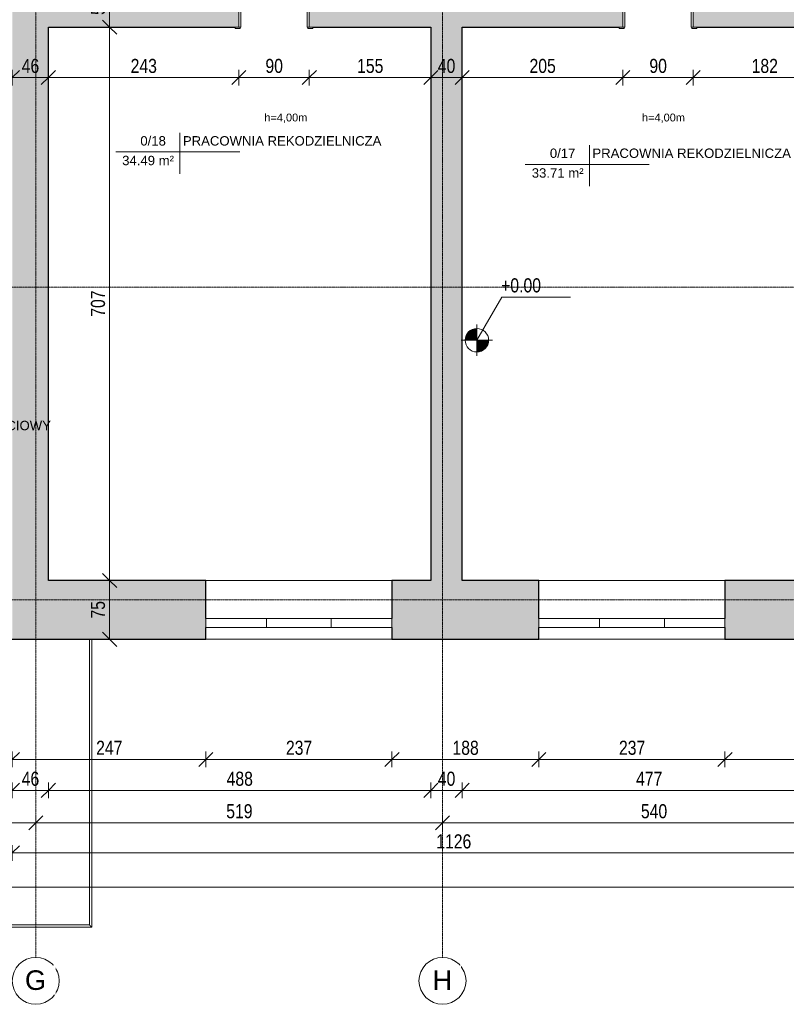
# Model space of a CAD drawing. Header units: centimetres. Extents: x 14727 to 18351, y -10882 to -8514.
# Tile 12 of 20: x 16804 to 17782, y -10882 to -9624. Entities that reach past the tile are written whole.
import ezdxf

# ---------------------------------------------------------------- set-up
doc = ezdxf.new("R2010")
doc.units = ezdxf.units.CM
doc.linetypes.add('Linia siatki', pattern=[0.9925, 0.47, -0.2175, 0.0875, -0.2175])
for name, color, linetype, lineweight in [('A-ANNO-DIMS', 211, 'Continuous', 9), ('A-ANNO-DIMS-100', 211, 'Continuous', 9), ('A-AREA-IDEN', 2, 'Continuous', 9), ('A-DETL-THIN', 151, 'Continuous', 9), ('A-DOOR', 31, 'Continuous', 9), ('A-DOOR-FRAM', 31, 'Continuous', 18), ('A-FLOR-HRAL', 11, 'Continuous', 9), ('A-GLAZ', 151, 'Continuous', 9), ('A-WALL', 113, 'Continuous', 9), ('A-WALL-PATT', 111, 'Continuous', 25), ('G-ANNO-DIMS', 111, 'Continuous', 9), ('G-ANNO-TEXT', 231, 'Continuous', 9), ('I-WALL', 2, 'Continuous', 9), ('S-GRID', 1, 'Continuous', 9), ('S-GRID-IDEN', 1, 'Continuous', 9)]:
    doc.layers.add(name, color=color, linetype=linetype, lineweight=lineweight)
doc.styles.add('Arial', font='arial.ttf', dxfattribs={"height": 25})
doc.styles.add('Arial_1', font='arial.ttf', dxfattribs={"height": 12})
doc.styles.add('Arial_2', font='arial.ttf', dxfattribs={"height": 10})
doc.styles.add('Arial_3', font='arial.ttf', dxfattribs={"width": 0.8, "height": 18})
doc.dimstyles.new('Przekątna_-_1_8_mm_Arial', dxfattribs={"dimscale": 30.48, "dimtxt": 18.364669, "dimasz": 0.590551, "dimexe": 0.328084, "dimexo": 0.0625, "dimgap": 0.016404, "dimtad": 1, "dimdec": 0, "dimdsep": 46, "dimtxsty": 'Arial_3', "dimblk1": 'OBLIQUE', "dimblk2": 'OBLIQUE', "dimsah": 1, "dimcen": 0.09, "dimazin": 0, "dimtfac": 1, "dimtdec": 4, "dimtix": 1, "dimtmove": 0, "dimatfit": 3, "dimfxl": 0.328084, "dimfxlon": 1, "dimtvp": 1, "dimtolj": 1, "dimtzin": 0, "dimarcsym": 2})

# ---------------------------------------------------------------- blocks, each defined once
blk = doc.blocks.new('Drzwi-wewnętrzne-jednoskrzydłowe-dwupanelowe-drewniane - 900 x 2100mm-321364-3b_Poziom parteru inwentaryzacja')
at = {"layer": 'A-DOOR', "lineweight": 18}
for p, q in [((42.5, 111.1825), (39, 111.1825)), ((39, 111.1825), (39, 26.1825)), ((42.5, 26.1825), (42.5, 111.1825)), ((39, 26.1825), (42.5, 26.1825))]:
    blk.add_line(p, q, dxfattribs=at)
at = {"layer": 'A-DOOR'}
for p, q in [((-43.135, 28.1825), (-49.635, 28.1825)), ((-49.635, 28.1825), (-49.635, 26.1825)), ((-49.635, 26.1825), (-43.135, 26.1825)), ((-43.135, 26.1825), (-43.135, 28.1825)), ((49.635, 28.1825), (43.135, 28.1825)), ((43.135, 28.1825), (43.135, 26.1825)), ((43.135, 26.1825), (49.635, 26.1825)), ((49.635, 26.1825), (49.635, 28.1825)), ((-43.135, -26.8175), (-49.635, -26.8175)), ((-49.635, -26.8175), (-49.635, -28.8175)), ((-49.635, -28.8175), (-43.135, -28.8175)), ((-43.135, -28.8175), (-43.135, -26.8175)), ((49.635, -26.8175), (43.135, -26.8175)), ((43.135, -26.8175), (43.135, -28.8175)), ((43.135, -28.8175), (49.635, -28.8175)), ((49.635, -28.8175), (49.635, -26.8175))]:
    blk.add_line(p, q, dxfattribs=at)
blk.add_arc((42.5, 26.1825), 85, 90, 180, dxfattribs=at)
at = {"layer": 'A-DOOR-FRAM'}
for p, q in [((-42.5, 26.1825), (-45, 26.1825)), ((-45, 26.1825), (-45, -26.8175)), ((-42.5, 22.6825), (-42.5, 26.1825)), ((42.5, 26.1825), (42.5, 22.6825)), ((45, 26.1825), (42.5, 26.1825)), ((45, -26.8175), (45, 26.1825)), ((-41.23, 22.6825), (-42.5, 22.6825)), ((-42.5, -26.8175), (-42.5, 19.19)), ((-42.5, 19.19), (-41.23, 19.19)), ((-41.23, 19.19), (-41.23, 22.6825)), ((42.5, 22.6825), (41.23, 22.6825)), ((41.23, 22.6825), (41.23, 19.19)), ((41.23, 19.19), (42.5, 19.19)), ((42.5, 19.19), (42.5, -26.8175)), ((-45, -26.8175), (-42.5, -26.8175)), ((42.5, -26.8175), (45, -26.8175))]:
    blk.add_line(p, q, dxfattribs=at)
blk = doc.blocks.new('Drzwi-wewnętrzne-jednoskrzydłowe-dwupanelowe-drewniane - 900 x 2100mm-327950-3b_Poziom parteru inwentaryzacja')
at = {"layer": 'A-DOOR'}
for p, q in [((-49.635, 28.8175), (-43.135, 28.8175)), ((-49.635, 26.8175), (-49.635, 28.8175)), ((-43.135, 26.8175), (-49.635, 26.8175)), ((-43.135, 28.8175), (-43.135, 26.8175)), ((43.135, 28.8175), (49.635, 28.8175)), ((43.135, 26.8175), (43.135, 28.8175)), ((49.635, 26.8175), (43.135, 26.8175)), ((49.635, 28.8175), (49.635, 26.8175)), ((-49.635, -26.1825), (-43.135, -26.1825)), ((-49.635, -28.1825), (-49.635, -26.1825)), ((-43.135, -28.1825), (-49.635, -28.1825)), ((-43.135, -26.1825), (-43.135, -28.1825)), ((43.135, -26.1825), (49.635, -26.1825)), ((43.135, -28.1825), (43.135, -26.1825)), ((49.635, -28.1825), (43.135, -28.1825)), ((49.635, -26.1825), (49.635, -28.1825))]:
    blk.add_line(p, q, dxfattribs=at)
at = {"layer": 'A-DOOR', "lineweight": 18}
for p, q in [((39, -26.1825), (42.5, -26.1825)), ((39, -111.1825), (39, -26.1825)), ((42.5, -26.1825), (42.5, -111.1825)), ((42.5, -111.1825), (39, -111.1825))]:
    blk.add_line(p, q, dxfattribs=at)
at = {"layer": 'A-DOOR'}
blk.add_arc((42.5, -26.1825), 85, 180, 270, dxfattribs=at)
at = {"layer": 'A-DOOR-FRAM'}
for p, q in [((-45, 26.8175), (-42.5, 26.8175)), ((-45, -26.1825), (-45, 26.8175)), ((-42.5, 26.8175), (-42.5, -19.19)), ((42.5, 26.8175), (45, 26.8175)), ((42.5, -19.19), (42.5, 26.8175)), ((45, 26.8175), (45, -26.1825)), ((-42.5, -19.19), (-41.23, -19.19)), ((-42.5, -22.6825), (-42.5, -26.1825)), ((-41.23, -22.6825), (-42.5, -22.6825)), ((-41.23, -19.19), (-41.23, -22.6825)), ((41.23, -19.19), (42.5, -19.19)), ((41.23, -22.6825), (41.23, -19.19)), ((42.5, -22.6825), (41.23, -22.6825)), ((42.5, -26.1825), (42.5, -22.6825)), ((-42.5, -26.1825), (-45, -26.1825)), ((45, -26.1825), (42.5, -26.1825))]:
    blk.add_line(p, q, dxfattribs=at)
blk = doc.blocks.new('Poręcz - Poręcz-564848-3b_Poziom parteru inwentaryzacja')
at = {"layer": 'A-FLOR-HRAL'}
for p, q in [((16893.1, -10415.5), (16893.1, -10780.2)), ((16896.1, -10783.2), (16896.1, -10415.5)), ((16893.1, -10780.2), (16783.6, -10780.2)), ((16783.6, -10780.2), (16783.6, -10783.2)), ((16783.6, -10783.2), (16896.1, -10783.2))]:
    blk.add_line(p, q, dxfattribs=at)
blk.add_open_spline([(16896.1, -10783.2), (16896.1, -10783.2), (16896.1, -10783.2), (16896, -10783.1), (16895.9, -10783), (16895.8, -10782.9), (16895.8, -10782.8), (16895.7, -10782.8), (16895.5, -10782.6), (16895.4, -10782.5), (16895.3, -10782.4), (16895.2, -10782.3), (16895.1, -10782.2), (16895, -10782.1), (16894.9, -10782), (16894.8, -10781.9), (16894.7, -10781.8), (16894.6, -10781.7), (16894.5, -10781.6), (16894.4, -10781.5), (16894.3, -10781.4), (16894.2, -10781.3), (16894.1, -10781.2), (16894, -10781.1), (16894, -10781.1), (16893.9, -10781), (16893.8, -10780.9), (16893.7, -10780.8), (16893.6, -10780.7), (16893.5, -10780.6), (16893.4, -10780.5), (16893.3, -10780.4), (16893.2, -10780.3), (16893.1, -10780.2), (16893.1, -10780.2), (16893.1, -10780.2)], degree=3, knots=[0, 0, 0, 0, 0.083333, 0.125, 0.166667, 0.208333, 0.229167, 0.25, 0.291667, 0.333333, 0.354167, 0.375, 0.395833, 0.416667, 0.4375, 0.458333, 0.479167, 0.5, 0.520833, 0.541667, 0.5625, 0.583333, 0.604167, 0.625, 0.645833, 0.666667, 0.6875, 0.708333, 0.75, 0.770833, 0.791667, 0.833333, 0.875, 0.916667, 1, 1, 1, 1], dxfattribs=at)
blk = doc.blocks.new('Aluminum_2 szybowe - 160x140-605508-3b_Poziom parteru inwentaryzacja')
at = {"layer": 'A-GLAZ'}
for p, q in [((-137.2, 25.2), (22.8, 25.2)), ((-137.2, 13.7), (-137.2, 25.2)), ((22.8, 25.2), (22.8, 13.7)), ((22.8, 13.7), (-137.2, 13.7))]:
    blk.add_line(p, q, dxfattribs=at)
blk = doc.blocks.new('Siatka - M_Symbol siatki - okrąg-11506-3b_Poziom parteru inwentaryzacja')
at = {"layer": 'S-GRID-IDEN'}
blk.add_circle((0, 0), 0.3, dxfattribs=at)
blk = doc.blocks.new('Etyk_pom_1_mala - Etyk_pom_1_mala-219433-3b_Poziom parteru inwentaryzacja')
at = {"layer": 'A-AREA-IDEN'}
for p, q in [((-0.096, 0.144), (-0.096, -0.378)), ((-0.915, -0.101), (0.666, -0.101))]:
    blk.add_line(p, q, dxfattribs=at)
blk = doc.blocks.new('DIMBLOCK51-3b_Poziom parteru inwentaryzacja')
at = {"layer": 'A-ANNO-DIMS-100'}
for p, q in [((16794.6, -10568.9), (16794.6, -10558.9)), ((16794.6, -10568.9), (16803.6, -10559.9)), ((17041.6, -10568.9), (17041.6, -10558.9)), ((17041.6, -10568.9), (17050.6, -10559.9)), ((16794.6, -10568.9), (16785.6, -10577.9)), ((16794.6, -10568.9), (17041.6, -10568.9)), ((16794.6, -10568.9), (16794.6, -10578.9)), ((17041.6, -10568.9), (17032.6, -10577.9)), ((17041.6, -10568.9), (17041.6, -10578.9))]:
    blk.add_line(p, q, dxfattribs=at)
at = {"layer": 'A-ANNO-DIMS-100', "color": 0, "insert": (16901.6, -10545), "char_height": 18, "width": 39.668, "attachment_point": 1, "line_spacing_factor": 0.941778, "style": 'Arial_3'}
blk.add_mtext('247', dxfattribs=at)
blk = doc.blocks.new('_Oblique')
at = {"color": 0, "linetype": 'ByBlock', "lineweight": -2}
blk.add_line((-0.5, -0.5), (0.5, 0.5), dxfattribs=at)
blk = doc.blocks.new('DIMBLOCK52-3b_Poziom parteru inwentaryzacja')
at = {"layer": 'A-ANNO-DIMS-100'}
for p, q in [((17041.6, -10568.9), (17041.6, -10558.9)), ((17041.6, -10568.9), (17050.6, -10559.9)), ((17279.1, -10568.9), (17279.1, -10558.9)), ((17279.1, -10568.9), (17288.1, -10559.9)), ((17041.6, -10568.9), (17032.6, -10577.9)), ((17041.6, -10568.9), (17279.1, -10568.9)), ((17041.6, -10568.9), (17041.6, -10578.9)), ((17279.1, -10568.9), (17270.1, -10577.9)), ((17279.1, -10568.9), (17279.1, -10578.9))]:
    blk.add_line(p, q, dxfattribs=at)
at = {"layer": 'A-ANNO-DIMS-100', "color": 0, "insert": (17143.8, -10545), "char_height": 18, "width": 39.668, "attachment_point": 1, "line_spacing_factor": 0.941778, "style": 'Arial_3'}
blk.add_mtext('237', dxfattribs=at)
blk = doc.blocks.new('DIMBLOCK53-3b_Poziom parteru inwentaryzacja')
at = {"layer": 'A-ANNO-DIMS-100'}
for p, q in [((17279.1, -10568.9), (17279.1, -10558.9)), ((17279.1, -10568.9), (17288.1, -10559.9)), ((17466.6, -10568.9), (17466.6, -10558.9)), ((17466.6, -10568.9), (17475.6, -10559.9)), ((17279.1, -10568.9), (17270.1, -10577.9)), ((17279.1, -10568.9), (17466.6, -10568.9)), ((17279.1, -10568.9), (17279.1, -10578.9)), ((17466.6, -10568.9), (17457.6, -10577.9)), ((17466.6, -10568.9), (17466.6, -10578.9))]:
    blk.add_line(p, q, dxfattribs=at)
at = {"layer": 'A-ANNO-DIMS-100', "color": 0, "insert": (17356.3, -10545), "char_height": 18, "width": 39.668, "attachment_point": 1, "line_spacing_factor": 0.941778, "style": 'Arial_3'}
blk.add_mtext('188', dxfattribs=at)
blk = doc.blocks.new('DIMBLOCK54-3b_Poziom parteru inwentaryzacja')
at = {"layer": 'A-ANNO-DIMS-100'}
for p, q in [((17466.6, -10568.9), (17466.6, -10558.9)), ((17466.6, -10568.9), (17475.6, -10559.9)), ((17704.1, -10568.9), (17704.1, -10558.9)), ((17704.1, -10568.9), (17713.1, -10559.9)), ((17466.6, -10568.9), (17457.6, -10577.9)), ((17466.6, -10568.9), (17704.1, -10568.9)), ((17466.6, -10568.9), (17466.6, -10578.9)), ((17704.1, -10568.9), (17695.1, -10577.9)), ((17704.1, -10568.9), (17704.1, -10578.9))]:
    blk.add_line(p, q, dxfattribs=at)
at = {"layer": 'A-ANNO-DIMS-100', "color": 0, "insert": (17568.8, -10545), "char_height": 18, "width": 39.668, "attachment_point": 1, "line_spacing_factor": 0.941778, "style": 'Arial_3'}
blk.add_mtext('237', dxfattribs=at)
blk = doc.blocks.new('DIMBLOCK55-3b_Poziom parteru inwentaryzacja')
at = {"layer": 'A-ANNO-DIMS-100'}
for p, q in [((17704.1, -10568.9), (17704.1, -10558.9)), ((17704.1, -10568.9), (17713.1, -10559.9)), ((17920.6, -10568.9), (17920.6, -10558.9)), ((17920.6, -10568.9), (17929.6, -10559.9)), ((17704.1, -10568.9), (17695.1, -10577.9)), ((17704.1, -10568.9), (17920.6, -10568.9)), ((17704.1, -10568.9), (17704.1, -10578.9)), ((17920.6, -10568.9), (17911.6, -10577.9)), ((17920.6, -10568.9), (17920.6, -10578.9))]:
    blk.add_line(p, q, dxfattribs=at)
at = {"layer": 'A-ANNO-DIMS-100', "color": 0, "insert": (17795.8, -10545), "char_height": 18, "width": 39.668, "attachment_point": 1, "line_spacing_factor": 0.941778, "style": 'Arial_3'}
blk.add_mtext('217', dxfattribs=at)
blk = doc.blocks.new('DIMBLOCK62-3b_Poziom parteru inwentaryzacja')
at = {"layer": 'A-ANNO-DIMS-100'}
for p, q in [((16794.6, -10608.4), (16794.6, -10598.4)), ((16840.6, -10608.4), (16840.6, -10598.4)), ((16794.6, -10608.4), (16785.6, -10617.4)), ((16794.6, -10608.4), (16803.6, -10599.4)), ((16794.6, -10608.4), (16840.6, -10608.4)), ((16794.6, -10608.4), (16794.6, -10618.4)), ((16840.6, -10608.4), (16831.6, -10617.4)), ((16840.6, -10608.4), (16849.6, -10599.4)), ((16840.6, -10608.4), (16840.6, -10618.4))]:
    blk.add_line(p, q, dxfattribs=at)
at = {"layer": 'A-ANNO-DIMS-100', "color": 0, "insert": (16806.6, -10584.5), "char_height": 18, "width": 26.445, "attachment_point": 1, "line_spacing_factor": 0.941778, "style": 'Arial_3'}
blk.add_mtext('46', dxfattribs=at)
blk = doc.blocks.new('DIMBLOCK63-3b_Poziom parteru inwentaryzacja')
at = {"layer": 'A-ANNO-DIMS-100'}
for p, q in [((16840.6, -10608.4), (16840.6, -10598.4)), ((17328.6, -10608.4), (17328.6, -10598.4)), ((16840.6, -10608.4), (16831.6, -10617.4)), ((16840.6, -10608.4), (16849.6, -10599.4)), ((16840.6, -10608.4), (17328.6, -10608.4)), ((16840.6, -10608.4), (16840.6, -10618.4)), ((17328.6, -10608.4), (17319.6, -10617.4)), ((17328.6, -10608.4), (17337.6, -10599.4)), ((17328.6, -10608.4), (17328.6, -10618.4))]:
    blk.add_line(p, q, dxfattribs=at)
at = {"layer": 'A-ANNO-DIMS-100', "color": 0, "insert": (17068.1, -10584.5), "char_height": 18, "width": 39.668, "attachment_point": 1, "line_spacing_factor": 0.941778, "style": 'Arial_3'}
blk.add_mtext('488', dxfattribs=at)
blk = doc.blocks.new('DIMBLOCK64-3b_Poziom parteru inwentaryzacja')
at = {"layer": 'A-ANNO-DIMS-100'}
for p, q in [((17328.6, -10608.4), (17328.6, -10598.4)), ((17368.6, -10608.4), (17368.6, -10598.4)), ((17328.6, -10608.4), (17319.6, -10617.4)), ((17328.6, -10608.4), (17337.6, -10599.4)), ((17328.6, -10608.4), (17368.6, -10608.4)), ((17328.6, -10608.4), (17328.6, -10618.4)), ((17368.6, -10608.4), (17359.6, -10617.4)), ((17368.6, -10608.4), (17377.6, -10599.4)), ((17368.6, -10608.4), (17368.6, -10618.4))]:
    blk.add_line(p, q, dxfattribs=at)
at = {"layer": 'A-ANNO-DIMS-100', "color": 0, "insert": (17337.6, -10584.5), "char_height": 18, "width": 26.445, "attachment_point": 1, "line_spacing_factor": 0.941778, "style": 'Arial_3'}
blk.add_mtext('40', dxfattribs=at)
blk = doc.blocks.new('DIMBLOCK65-3b_Poziom parteru inwentaryzacja')
at = {"layer": 'A-ANNO-DIMS-100'}
for p, q in [((17368.6, -10608.4), (17368.6, -10598.4)), ((17845.6, -10608.4), (17845.6, -10598.4)), ((17368.6, -10608.4), (17359.6, -10617.4)), ((17368.6, -10608.4), (17377.6, -10599.4)), ((17368.6, -10608.4), (17845.6, -10608.4)), ((17368.6, -10608.4), (17368.6, -10618.4)), ((17845.6, -10608.4), (17836.6, -10617.4)), ((17845.6, -10608.4), (17854.6, -10599.4)), ((17845.6, -10608.4), (17845.6, -10618.4))]:
    blk.add_line(p, q, dxfattribs=at)
at = {"layer": 'A-ANNO-DIMS-100', "color": 0, "insert": (17590.6, -10584.5), "char_height": 18, "width": 39.668, "attachment_point": 1, "line_spacing_factor": 0.941778, "style": 'Arial_3'}
blk.add_mtext('477', dxfattribs=at)
blk = doc.blocks.new('DIMBLOCK71-3b_Poziom parteru inwentaryzacja')
at = {"layer": 'A-ANNO-DIMS-100'}
for p, q in [((16475.6, -10649.9), (16475.6, -10639.9)), ((16475.6, -10649.9), (16484.6, -10640.9)), ((16824.6, -10649.9), (16824.6, -10639.9)), ((16824.6, -10649.9), (16833.6, -10640.9)), ((16475.6, -10649.9), (16466.6, -10658.9)), ((16475.6, -10649.9), (16824.6, -10649.9)), ((16475.6, -10649.9), (16475.6, -10659.9)), ((16824.6, -10649.9), (16815.6, -10658.9)), ((16824.6, -10649.9), (16824.6, -10659.9))]:
    blk.add_line(p, q, dxfattribs=at)
at = {"layer": 'A-ANNO-DIMS-100', "color": 0, "insert": (16633.6, -10626), "char_height": 18, "width": 39.668, "attachment_point": 1, "line_spacing_factor": 0.941778, "style": 'Arial_3'}
blk.add_mtext('349', dxfattribs=at)
blk = doc.blocks.new('DIMBLOCK72-3b_Poziom parteru inwentaryzacja')
at = {"layer": 'A-ANNO-DIMS-100'}
for p, q in [((16824.6, -10649.9), (16824.6, -10639.9)), ((16824.6, -10649.9), (16833.6, -10640.9)), ((17343.6, -10649.9), (17343.6, -10639.9)), ((17343.6, -10649.9), (17352.6, -10640.9)), ((16824.6, -10649.9), (16815.6, -10658.9)), ((16824.6, -10649.9), (17343.6, -10649.9)), ((16824.6, -10649.9), (16824.6, -10659.9)), ((17343.6, -10649.9), (17334.6, -10658.9)), ((17343.6, -10649.9), (17343.6, -10659.9))]:
    blk.add_line(p, q, dxfattribs=at)
at = {"layer": 'A-ANNO-DIMS-100', "color": 0, "insert": (17067.6, -10626), "char_height": 18, "width": 39.668, "attachment_point": 1, "line_spacing_factor": 0.941778, "style": 'Arial_3'}
blk.add_mtext('519', dxfattribs=at)
blk = doc.blocks.new('DIMBLOCK73-3b_Poziom parteru inwentaryzacja')
at = {"layer": 'A-ANNO-DIMS-100'}
for p, q in [((17343.6, -10649.9), (17343.6, -10639.9)), ((17343.6, -10649.9), (17352.6, -10640.9)), ((17883.1, -10649.9), (17883.1, -10639.9)), ((17883.1, -10649.9), (17892.1, -10640.9)), ((17343.6, -10649.9), (17334.6, -10658.9)), ((17343.6, -10649.9), (17883.1, -10649.9)), ((17343.6, -10649.9), (17343.6, -10659.9)), ((17883.1, -10649.9), (17874.1, -10658.9)), ((17883.1, -10649.9), (17883.1, -10659.9))]:
    blk.add_line(p, q, dxfattribs=at)
at = {"layer": 'A-ANNO-DIMS-100', "color": 0, "insert": (17596.8, -10626), "char_height": 18, "width": 39.668, "attachment_point": 1, "line_spacing_factor": 0.941778, "style": 'Arial_3'}
blk.add_mtext('540', dxfattribs=at)
blk = doc.blocks.new('DIMBLOCK77-3b_Poziom parteru inwentaryzacja')
at = {"layer": 'A-ANNO-DIMS-100'}
for p, q in [((16794.6, -10688.3), (16794.6, -10678.3)), ((16794.6, -10688.3), (16803.6, -10679.3)), ((17920.6, -10688.3), (17920.6, -10678.3)), ((17920.6, -10688.3), (17929.6, -10679.3)), ((16794.6, -10688.3), (16785.6, -10697.3)), ((16794.6, -10688.3), (17920.6, -10688.3)), ((16794.6, -10688.3), (16794.6, -10698.3)), ((17920.6, -10688.3), (17911.6, -10697.3)), ((17920.6, -10688.3), (17920.6, -10698.3))]:
    blk.add_line(p, q, dxfattribs=at)
at = {"layer": 'A-ANNO-DIMS-100', "color": 0, "insert": (17335.6, -10664.5), "char_height": 18, "width": 52.89, "attachment_point": 1, "line_spacing_factor": 0.941778, "style": 'Arial_3'}
blk.add_mtext('1126', dxfattribs=at)
blk = doc.blocks.new('DIMBLOCK78-3b_Poziom parteru inwentaryzacja')
at = {"layer": 'A-ANNO-DIMS-100'}
for p, q in [((15120.6, -10732), (15120.6, -10722)), ((15120.6, -10732), (15129.6, -10723)), ((17920.6, -10732), (17920.6, -10722)), ((17920.6, -10732), (17929.6, -10723)), ((15120.6, -10732), (15111.6, -10741)), ((15120.6, -10732), (17920.6, -10732)), ((15120.6, -10732), (15120.6, -10742)), ((17920.6, -10732), (17911.6, -10741)), ((17920.6, -10732), (17920.6, -10742))]:
    blk.add_line(p, q, dxfattribs=at)
at = {"layer": 'A-ANNO-DIMS-100', "color": 0, "insert": (16498.6, -10708.2), "char_height": 18, "width": 52.89, "attachment_point": 1, "line_spacing_factor": 0.941778, "style": 'Arial_3'}
blk.add_mtext('2800', dxfattribs=at)
blk = doc.blocks.new('DIMBLOCK129-3b_Poziom parteru inwentaryzacja')
at = {"layer": 'A-ANNO-DIMS-100'}
for p, q in [((16794.6, -9698.2), (16794.6, -9688.2)), ((16794.6, -9698.2), (16803.6, -9689.2)), ((16840.6, -9698.2), (16840.6, -9688.2)), ((16840.6, -9698.2), (16849.6, -9689.2)), ((16794.6, -9698.2), (16785.6, -9707.2)), ((16794.6, -9698.2), (16840.6, -9698.2)), ((16794.6, -9698.2), (16794.6, -9708.2)), ((16840.6, -9698.2), (16831.6, -9707.2)), ((16840.6, -9698.2), (16840.6, -9708.2))]:
    blk.add_line(p, q, dxfattribs=at)
at = {"layer": 'A-ANNO-DIMS-100', "color": 0, "insert": (16806.6, -9674.3), "char_height": 18, "width": 26.445, "attachment_point": 1, "line_spacing_factor": 0.941778, "style": 'Arial_3'}
blk.add_mtext('46', dxfattribs=at)
blk = doc.blocks.new('DIMBLOCK130-3b_Poziom parteru inwentaryzacja')
at = {"layer": 'A-ANNO-DIMS-100'}
for p, q in [((16840.6, -9698.2), (16840.6, -9688.2)), ((16840.6, -9698.2), (16849.6, -9689.2)), ((17083.6, -9698.2), (17083.6, -9688.2)), ((17083.6, -9698.2), (17092.6, -9689.2)), ((16840.6, -9698.2), (16831.6, -9707.2)), ((16840.6, -9698.2), (17083.6, -9698.2)), ((16840.6, -9698.2), (16840.6, -9708.2)), ((17083.6, -9698.2), (17074.6, -9707.2)), ((17083.6, -9698.2), (17083.6, -9708.2))]:
    blk.add_line(p, q, dxfattribs=at)
at = {"layer": 'A-ANNO-DIMS-100', "color": 0, "insert": (16945.6, -9674.3), "char_height": 18, "width": 39.668, "attachment_point": 1, "line_spacing_factor": 0.941778, "style": 'Arial_3'}
blk.add_mtext('243', dxfattribs=at)
blk = doc.blocks.new('DIMBLOCK131-3b_Poziom parteru inwentaryzacja')
at = {"layer": 'A-ANNO-DIMS-100'}
for p, q in [((17083.6, -9698.2), (17083.6, -9688.2)), ((17083.6, -9698.2), (17092.6, -9689.2)), ((17173.6, -9698.2), (17173.6, -9688.2)), ((17173.6, -9698.2), (17182.6, -9689.2)), ((17083.6, -9698.2), (17074.6, -9707.2)), ((17083.6, -9698.2), (17173.6, -9698.2)), ((17083.6, -9698.2), (17083.6, -9708.2)), ((17173.6, -9698.2), (17164.6, -9707.2)), ((17173.6, -9698.2), (17173.6, -9708.2))]:
    blk.add_line(p, q, dxfattribs=at)
at = {"layer": 'A-ANNO-DIMS-100', "color": 0, "insert": (17117.6, -9674.3), "char_height": 18, "width": 26.445, "attachment_point": 1, "line_spacing_factor": 0.941778, "style": 'Arial_3'}
blk.add_mtext('90', dxfattribs=at)
blk = doc.blocks.new('DIMBLOCK132-3b_Poziom parteru inwentaryzacja')
at = {"layer": 'A-ANNO-DIMS-100'}
for p, q in [((17173.6, -9698.2), (17173.6, -9688.2)), ((17173.6, -9698.2), (17182.6, -9689.2)), ((17328.6, -9698.2), (17328.6, -9688.2)), ((17328.6, -9698.2), (17337.6, -9689.2)), ((17173.6, -9698.2), (17164.6, -9707.2)), ((17173.6, -9698.2), (17328.6, -9698.2)), ((17173.6, -9698.2), (17173.6, -9708.2)), ((17328.6, -9698.2), (17319.6, -9707.2)), ((17328.6, -9698.2), (17328.6, -9708.2))]:
    blk.add_line(p, q, dxfattribs=at)
at = {"layer": 'A-ANNO-DIMS-100', "color": 0, "insert": (17234.6, -9674.3), "char_height": 18, "width": 39.668, "attachment_point": 1, "line_spacing_factor": 0.941778, "style": 'Arial_3'}
blk.add_mtext('155', dxfattribs=at)
blk = doc.blocks.new('DIMBLOCK133-3b_Poziom parteru inwentaryzacja')
at = {"layer": 'A-ANNO-DIMS-100'}
for p, q in [((17328.6, -9698.2), (17328.6, -9688.2)), ((17328.6, -9698.2), (17337.6, -9689.2)), ((17368.6, -9698.2), (17368.6, -9688.2)), ((17368.6, -9698.2), (17377.6, -9689.2)), ((17328.6, -9698.2), (17319.6, -9707.2)), ((17328.6, -9698.2), (17368.6, -9698.2)), ((17328.6, -9698.2), (17328.6, -9708.2)), ((17368.6, -9698.2), (17359.6, -9707.2)), ((17368.6, -9698.2), (17368.6, -9708.2))]:
    blk.add_line(p, q, dxfattribs=at)
at = {"layer": 'A-ANNO-DIMS-100', "color": 0, "insert": (17337.6, -9674.3), "char_height": 18, "width": 26.445, "attachment_point": 1, "line_spacing_factor": 0.941778, "style": 'Arial_3'}
blk.add_mtext('40', dxfattribs=at)
blk = doc.blocks.new('DIMBLOCK134-3b_Poziom parteru inwentaryzacja')
at = {"layer": 'A-ANNO-DIMS-100'}
for p, q in [((17368.6, -9698.2), (17368.6, -9688.2)), ((17368.6, -9698.2), (17377.6, -9689.2)), ((17573.6, -9698.2), (17573.6, -9688.2)), ((17573.6, -9698.2), (17582.6, -9689.2)), ((17368.6, -9698.2), (17359.6, -9707.2)), ((17368.6, -9698.2), (17573.6, -9698.2)), ((17368.6, -9698.2), (17368.6, -9708.2)), ((17573.6, -9698.2), (17564.6, -9707.2)), ((17573.6, -9698.2), (17573.6, -9708.2))]:
    blk.add_line(p, q, dxfattribs=at)
at = {"layer": 'A-ANNO-DIMS-100', "color": 0, "insert": (17454.6, -9674.3), "char_height": 18, "width": 39.668, "attachment_point": 1, "line_spacing_factor": 0.941778, "style": 'Arial_3'}
blk.add_mtext('205', dxfattribs=at)
blk = doc.blocks.new('DIMBLOCK135-3b_Poziom parteru inwentaryzacja')
at = {"layer": 'A-ANNO-DIMS-100'}
for p, q in [((17573.6, -9698.2), (17573.6, -9688.2)), ((17573.6, -9698.2), (17582.6, -9689.2)), ((17663.6, -9698.2), (17663.6, -9688.2)), ((17663.6, -9698.2), (17672.6, -9689.2)), ((17573.6, -9698.2), (17564.6, -9707.2)), ((17573.6, -9698.2), (17663.6, -9698.2)), ((17573.6, -9698.2), (17573.6, -9708.2)), ((17663.6, -9698.2), (17654.6, -9707.2)), ((17663.6, -9698.2), (17663.6, -9708.2))]:
    blk.add_line(p, q, dxfattribs=at)
at = {"layer": 'A-ANNO-DIMS-100', "color": 0, "insert": (17607.6, -9674.3), "char_height": 18, "width": 26.445, "attachment_point": 1, "line_spacing_factor": 0.941778, "style": 'Arial_3'}
blk.add_mtext('90', dxfattribs=at)
blk = doc.blocks.new('DIMBLOCK136-3b_Poziom parteru inwentaryzacja')
at = {"layer": 'A-ANNO-DIMS-100'}
for p, q in [((17663.6, -9698.2), (17663.6, -9688.2)), ((17663.6, -9698.2), (17672.6, -9689.2)), ((17845.6, -9698.2), (17845.6, -9688.2)), ((17845.6, -9698.2), (17854.6, -9689.2)), ((17663.6, -9698.2), (17654.6, -9707.2)), ((17663.6, -9698.2), (17845.6, -9698.2)), ((17663.6, -9698.2), (17663.6, -9708.2)), ((17845.6, -9698.2), (17836.6, -9707.2)), ((17845.6, -9698.2), (17845.6, -9708.2))]:
    blk.add_line(p, q, dxfattribs=at)
at = {"layer": 'A-ANNO-DIMS-100', "color": 0, "insert": (17738.1, -9674.3), "char_height": 18, "width": 39.668, "attachment_point": 1, "line_spacing_factor": 0.941778, "style": 'Arial_3'}
blk.add_mtext('182', dxfattribs=at)
blk = doc.blocks.new('DIMBLOCK203-3b_Poziom parteru inwentaryzacja')
at = {"layer": 'A-ANNO-DIMS-100'}
for p, q in [((16918.8, -10340.5), (16909.8, -10331.5)), ((16918.8, -10340.5), (16908.8, -10340.5)), ((16918.8, -10415.5), (16918.8, -10340.5)), ((16918.8, -10340.5), (16927.8, -10349.5)), ((16918.8, -10340.5), (16928.8, -10340.5)), ((16918.8, -10415.5), (16909.8, -10406.5)), ((16918.8, -10415.5), (16908.8, -10415.5)), ((16918.8, -10415.5), (16927.8, -10424.5)), ((16918.8, -10415.5), (16928.8, -10415.5))]:
    blk.add_line(p, q, dxfattribs=at)
at = {"layer": 'A-ANNO-DIMS-100', "color": 0, "insert": (16894.9, -10389), "char_height": 18, "width": 26.445, "attachment_point": 1, "rotation": 90, "line_spacing_factor": 0.941778, "style": 'Arial_3'}
blk.add_mtext('75', dxfattribs=at)
blk = doc.blocks.new('DIMBLOCK204-3b_Poziom parteru inwentaryzacja')
at = {"layer": 'A-ANNO-DIMS-100'}
for p, q in [((16918.8, -9633.7), (16909.8, -9624.7)), ((16918.8, -9633.7), (16908.8, -9633.7)), ((16918.8, -10340.5), (16918.8, -9633.7)), ((16918.8, -9633.7), (16927.8, -9642.7)), ((16918.8, -9633.7), (16928.8, -9633.7)), ((16918.8, -10340.5), (16909.8, -10331.5)), ((16918.8, -10340.5), (16908.8, -10340.5)), ((16918.8, -10340.5), (16927.8, -10349.5)), ((16918.8, -10340.5), (16928.8, -10340.5))]:
    blk.add_line(p, q, dxfattribs=at)
at = {"layer": 'A-ANNO-DIMS-100', "color": 0, "insert": (16894.9, -10003.6), "char_height": 18, "width": 39.668, "attachment_point": 1, "rotation": 90, "line_spacing_factor": 0.941778, "style": 'Arial_3'}
blk.add_mtext('707', dxfattribs=at)
blk = doc.blocks.new('DIMBLOCK205-3b_Poziom parteru inwentaryzacja')
at = {"layer": 'A-ANNO-DIMS-100'}
for p, q in [((16918.8, -9580.7), (16909.8, -9571.7)), ((16918.8, -9580.7), (16908.8, -9580.7)), ((16918.8, -9633.7), (16918.8, -9580.7)), ((16918.8, -9580.7), (16927.8, -9589.7)), ((16918.8, -9580.7), (16928.8, -9580.7)), ((16918.8, -9633.7), (16909.8, -9624.7)), ((16918.8, -9633.7), (16908.8, -9633.7)), ((16918.8, -9633.7), (16927.8, -9642.7)), ((16918.8, -9633.7), (16928.8, -9633.7))]:
    blk.add_line(p, q, dxfattribs=at)
at = {"layer": 'A-ANNO-DIMS-100', "color": 0, "insert": (16894.9, -9618.2), "char_height": 18, "width": 26.445, "attachment_point": 1, "rotation": 90, "line_spacing_factor": 0.941778, "style": 'Arial_3'}
blk.add_mtext('53', dxfattribs=at)

msp = doc.modelspace()

# ---------------------------------------------------------------- hatches: boundary and pattern name
at = {"layer": 'A-WALL-PATT', "lineweight": 9}
h = msp.add_hatch(color=256, dxfattribs=at)
h.paths.add_polyline_path([(16794.6, -10415.5), (16840.6, -10415.5), (16840.6, -9554.1), (16794.6, -9554.1), (16794.6, -10390.5)])
h.paths.add_polyline_path([(16840.6, -9404.1), (16840.6, -8812.7), (16794.6, -8812.7), (16794.6, -9404.1)])
h = msp.add_hatch(color=256, dxfattribs=at)
h.paths.add_polyline_path([(17845.6, -9633.7), (17845.6, -9580.7), (17663.6, -9580.7), (17663.6, -9633.7), (17668.3, -9633.7)])
h.paths.add_polyline_path([(17573.6, -9633.7), (17573.6, -9580.7), (17173.6, -9580.7), (17173.6, -9633.7), (17569, -9633.7)])
h.paths.add_polyline_path([(17079, -9633.7), (17083.6, -9633.7), (17083.6, -9580.7), (16840.6, -9580.7), (16840.6, -9633.7), (16966.3, -9633.7)])
msp.add_hatch(color=256, dxfattribs=at).paths.add_polyline_path([(17368.6, -10340.5), (17368.6, -9633.7), (17328.6, -9633.7), (17328.6, -10340.5)])
h = msp.add_hatch(color=256, dxfattribs=at)
h.paths.add_polyline_path([(17920.6, -10415.5), (17920.6, -10340.5), (17704.1, -10340.5), (17704.1, -10415.5)])
h.paths.add_polyline_path([(17466.6, -10415.5), (17466.6, -10340.5), (17279.1, -10340.5), (17279.1, -10415.5), (17388, -10415.5)])
h.paths.add_polyline_path([(16913.6, -10415.5), (17041.6, -10415.5), (17041.6, -10340.5), (16840.6, -10340.5), (16840.6, -10415.5), (16900.5, -10415.5)])
at = {"layer": 'G-ANNO-DIMS'}
h = msp.add_hatch(color=256, dxfattribs=at)
edge = h.paths.add_edge_path()
edge.add_arc((17387.5, -10033.6), 15, 90, 180)
edge.add_line((17372.5, -10033.6), (17387.5, -10033.6))
edge.add_line((17387.5, -10033.6), (17387.5, -10018.6))
h = msp.add_hatch(color=256, dxfattribs=at)
edge = h.paths.add_edge_path()
edge.add_arc((17387.5, -10033.6), 15, 270, 360)
edge.add_line((17402.5, -10033.6), (17387.5, -10033.6))
edge.add_line((17387.5, -10033.6), (17387.5, -10048.6))

# ---------------------------------------------------------------- linework, layer by layer
at = {"layer": 'A-DETL-THIN'}
msp.add_line((17051.7, -9633.7), (16861.7, -9633.7), dxfattribs=at)
at = {"layer": 'A-WALL', "lineweight": 25}
for p, q in [((16840.6, -10340.5), (16840.6, -9633.7)), ((17041.6, -10340.5), (16840.6, -10340.5)), ((17041.6, -10389.1), (17041.6, -10340.5)), ((17328.6, -10340.5), (17279.1, -10340.5)), ((17279.1, -10340.5), (17279.1, -10389.1)), ((17466.6, -10340.5), (17368.6, -10340.5)), ((17466.6, -10389.1), (17466.6, -10340.5)), ((17845.6, -10340.5), (17704.1, -10340.5)), ((17704.1, -10340.5), (17704.1, -10389.1)), ((17041.6, -10415.5), (17041.6, -10400.5)), ((17279.1, -10400.5), (17279.1, -10415.5)), ((17466.6, -10415.5), (17466.6, -10400.5)), ((17704.1, -10400.5), (17704.1, -10415.5)), ((16794.6, -10415.5), (17041.6, -10415.5)), ((17279.1, -10415.5), (17466.6, -10415.5)), ((17704.1, -10415.5), (17920.6, -10415.5))]:
    msp.add_line(p, q, dxfattribs=at)
at = {"layer": 'A-WALL'}
for p, q in [((17041.6, -10340.5), (17279.1, -10340.5)), ((17466.6, -10340.5), (17704.1, -10340.5)), ((17279.1, -10415.5), (17041.6, -10415.5)), ((17704.1, -10415.5), (17466.6, -10415.5))]:
    msp.add_line(p, q, dxfattribs=at)
at = {"layer": 'G-ANNO-DIMS'}
for p, q in [((17387.5, -10033.6), (17419.2, -9978.7)), ((17419.2, -9978.7), (17507, -9978.7)), ((17387.5, -10013.6), (17387.5, -10053.6)), ((17387.5, -10033.6), (17387.5, -10018.6)), ((17407.5, -10033.6), (17367.5, -10033.6)), ((17372.5, -10033.6), (17387.5, -10033.6)), ((17402.5, -10033.6), (17387.5, -10033.6)), ((17387.5, -10033.6), (17387.5, -10048.6))]:
    msp.add_line(p, q, dxfattribs=at)
for start, end in [(90, 180), (0, 90), (180, 270), (270, 0)]:
    msp.add_arc((17387.5, -10033.6), 15, start, end, dxfattribs=at)
at = {"layer": 'I-WALL', "lineweight": 25}
for p, q in [((16840.6, -9633.7), (17079, -9633.7)), ((17178.3, -9633.7), (17328.6, -9633.7)), ((17328.6, -9633.7), (17328.6, -10340.5)), ((17368.6, -10340.5), (17368.6, -9633.7)), ((17368.6, -9633.7), (17569, -9633.7)), ((17668.3, -9633.7), (17845.6, -9633.7))]:
    msp.add_line(p, q, dxfattribs=at)
at = {"layer": 'S-GRID', "linetype": 'Linia siatki'}
for p, q in [((16824.6, -8573.6), (16824.6, -10821.6)), ((17343.6, -8573.6), (17343.6, -10821.6)), ((14786.8, -9965.7), (18291, -9965.7)), ((14786.8, -10365), (18291, -10365))]:
    msp.add_line(p, q, dxfattribs=at)

# ---------------------------------------------------------------- block references
at = {"layer": 'A-AREA-IDEN', "xscale": 99.99999999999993, "yscale": 99.99999999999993, "zscale": 99.99999999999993}
for p in [(17018.2, -9783.1), (17540.8, -9799)]:
    msp.add_blockref('Etyk_pom_1_mala - Etyk_pom_1_mala-219433-3b_Poziom parteru inwentaryzacja', p, dxfattribs=at)
at = {"layer": 'A-DOOR'}
msp.add_blockref('Drzwi-wewnętrzne-jednoskrzydłowe-dwupanelowe-drewniane - 900 x 2100mm-321364-3b_Poziom parteru inwentaryzacja', (17128.6, -9606.9), dxfattribs=at)
at = {"layer": 'A-DOOR', "rotation": 180}
msp.add_blockref('Drzwi-wewnętrzne-jednoskrzydłowe-dwupanelowe-drewniane - 900 x 2100mm-327950-3b_Poziom parteru inwentaryzacja', (17618.6, -9606.9), dxfattribs=at)
at = {"layer": 'A-FLOR-HRAL'}
msp.add_blockref('Poręcz - Poręcz-564848-3b_Poziom parteru inwentaryzacja', (0, 0), dxfattribs=at)
at = {"layer": 'A-GLAZ', "rotation": 180}
for p in [(17064.5, -10375.3), (17141.9, -10375.3), (17489.5, -10375.3), (17566.9, -10375.3)]:
    msp.add_blockref('Aluminum_2 szybowe - 160x140-605508-3b_Poziom parteru inwentaryzacja', p, dxfattribs=at)
at = {"layer": 'S-GRID-IDEN', "xscale": 99.99999999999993, "yscale": 99.99999999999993, "zscale": 99.99999999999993, "rotation": 180}
for p in [(16824.6, -10851.6), (17343.6, -10851.6)]:
    msp.add_blockref('Siatka - M_Symbol siatki - okrąg-11506-3b_Poziom parteru inwentaryzacja', p, dxfattribs=at)

# ---------------------------------------------------------------- texts
at = {"layer": 'A-AREA-IDEN', "char_height": 12, "attachment_point": 1, "style": 'Arial_1'}
for s, insert, width in [('0/18', (16958, -9773), 42.489), ('PRACOWNIA REKODZIELNICZA', (17012.3, -9773), 331.899), ('0/17', (17480.6, -9788.8), 42.489), ('PRACOWNIA REKODZIELNICZA', (17534.9, -9788.8), 331.899), ('34.49 m²', (16934.8, -9798.1), 85.781), ('33.71 m²', (17457.5, -9814), 85.781), ('ŚCIOWY', (16775.9, -10136.5), 90.591)]:
    msp.add_mtext(s, dxfattribs=dict(at, insert=insert, width=width))
at = {"layer": 'G-ANNO-DIMS', "insert": (17418.4, -9954.5), "char_height": 18, "width": 60.159, "attachment_point": 1, "line_spacing_factor": 0.941778, "style": 'Arial_3'}
msp.add_mtext('+0.00', dxfattribs=at)
at = {"layer": 'G-ANNO-TEXT', "color": 7, "char_height": 10, "width": 64.937, "attachment_point": 1, "style": 'Arial_2'}
for insert in [(17116.3, -9744.2), (17598.2, -9744.2)]:
    msp.add_mtext('h=4,00m', dxfattribs=dict(at, insert=insert))

# ---------------------------------------------------------------- dimensions: what is measured, and where the dimension line sits
at = {"layer": 'A-ANNO-DIMS'}
for base, p1, p2, override, picture, middle in [((16918.8, -9580.7), (16908.8, -9633.7), (16908.8, -9580.7), {"dimpost": '<>', "dimfxl": 53}, 'DIMBLOCK205-3b_Poziom parteru inwentaryzacja', (16909.1, -9607.2)), ((16918.8, -9633.7), (16908.8, -10340.5), (16908.8, -9633.7), {"dimpost": '<>', "dimfxl": 706.774794}, 'DIMBLOCK204-3b_Poziom parteru inwentaryzacja', (16909.1, -9987.1)), ((16918.8, -10340.5), (16908.8, -10415.5), (16908.8, -10340.5), {"dimpost": '<>', "dimfxl": 75}, 'DIMBLOCK203-3b_Poziom parteru inwentaryzacja', (16909.1, -10378))]:
    dim = msp.add_linear_dim(base=base, p1=p1, p2=p2, angle=90, dimstyle='Przekątna_-_1_8_mm_Arial', override=override, dxfattribs=at)
    dim.commit()
    dim.dimension.update_dxf_attribs({"geometry": picture, "text_midpoint": middle})
for base, p1, p2, override, picture, middle in [((16840.6, -9698.2), (16794.6, -9688.2), (16840.6, -9688.2), {"dimpost": '<>', "dimfxl": 46}, 'DIMBLOCK129-3b_Poziom parteru inwentaryzacja', (16817.6, -9688.5)), ((17083.6, -9698.2), (16840.6, -9688.2), (17083.6, -9688.2), {"dimpost": '<>', "dimfxl": 243}, 'DIMBLOCK130-3b_Poziom parteru inwentaryzacja', (16962.1, -9688.5)), ((17173.6, -9698.2), (17083.6, -9688.2), (17173.6, -9688.2), {"dimpost": '<>', "dimfxl": 90}, 'DIMBLOCK131-3b_Poziom parteru inwentaryzacja', (17128.6, -9688.5)), ((17328.6, -9698.2), (17173.6, -9688.2), (17328.6, -9688.2), {"dimpost": '<>', "dimfxl": 155}, 'DIMBLOCK132-3b_Poziom parteru inwentaryzacja', (17251.1, -9688.5)), ((17368.6, -9698.2), (17328.6, -9688.2), (17368.6, -9688.2), {"dimpost": '<>', "dimfxl": 40}, 'DIMBLOCK133-3b_Poziom parteru inwentaryzacja', (17348.6, -9688.5)), ((17573.6, -9698.2), (17368.6, -9688.2), (17573.6, -9688.2), {"dimpost": '<>', "dimfxl": 205}, 'DIMBLOCK134-3b_Poziom parteru inwentaryzacja', (17471.1, -9688.5)), ((17663.6, -9698.2), (17573.6, -9688.2), (17663.6, -9688.2), {"dimpost": '<>', "dimfxl": 90}, 'DIMBLOCK135-3b_Poziom parteru inwentaryzacja', (17618.6, -9688.5)), ((17845.6, -9698.2), (17663.6, -9688.2), (17845.6, -9688.2), {"dimpost": '<>', "dimfxl": 182}, 'DIMBLOCK136-3b_Poziom parteru inwentaryzacja', (17754.6, -9688.5)), ((17041.6, -10568.9), (16794.6, -10558.9), (17041.6, -10558.9), {"dimpost": '<>', "dimfxl": 247}, 'DIMBLOCK51-3b_Poziom parteru inwentaryzacja', (16918.1, -10559.4)), ((17279.0826, -10568.9116), (17041.6226, -10558.9116), (17279.0826, -10558.9116), {"dimpost": '<>', "dimfxl": 237.46}, 'DIMBLOCK52-3b_Poziom parteru inwentaryzacja', (17160.3526, -10559.2151)), ((17466.6226, -10568.9116), (17279.0826, -10558.9116), (17466.6226, -10558.9116), {"dimpost": '<>', "dimfxl": 187.54}, 'DIMBLOCK53-3b_Poziom parteru inwentaryzacja', (17372.8526, -10559.2212)), ((17704.0826, -10568.9116), (17466.6226, -10558.9116), (17704.0826, -10558.9116), {"dimpost": '<>', "dimfxl": 237.46}, 'DIMBLOCK54-3b_Poziom parteru inwentaryzacja', (17585.3526, -10559.2151)), ((17920.6226, -10568.9116), (17704.0826, -10558.9116), (17920.6226, -10558.9116), {"dimpost": '<>', "dimfxl": 216.54}, 'DIMBLOCK55-3b_Poziom parteru inwentaryzacja', (17812.3526, -10559.3747)), ((16840.6, -10608.4), (16794.6, -10598.4), (16840.6, -10598.4), {"dimpost": '<>', "dimfxl": 46}, 'DIMBLOCK62-3b_Poziom parteru inwentaryzacja', (16817.6, -10598.7)), ((17328.6, -10608.4), (16840.6, -10598.4), (17328.6, -10598.4), {"dimpost": '<>', "dimfxl": 488}, 'DIMBLOCK63-3b_Poziom parteru inwentaryzacja', (17084.6, -10598.7)), ((17368.6, -10608.4), (17328.6, -10598.4), (17368.6, -10598.4), {"dimpost": '<>', "dimfxl": 40}, 'DIMBLOCK64-3b_Poziom parteru inwentaryzacja', (17348.6, -10598.7)), ((17845.6, -10608.4), (17368.6, -10598.4), (17845.6, -10598.4), {"dimpost": '<>', "dimfxl": 477}, 'DIMBLOCK65-3b_Poziom parteru inwentaryzacja', (17607.1, -10598.9)), ((16824.6, -10649.9), (16475.6, -10639.9), (16824.6, -10639.9), {"dimpost": '<>', "dimfxl": 349}, 'DIMBLOCK71-3b_Poziom parteru inwentaryzacja', (16650.1, -10640.2)), ((17343.6, -10649.9), (16824.6, -10639.9), (17343.6, -10639.9), {"dimpost": '<>', "dimfxl": 519}, 'DIMBLOCK72-3b_Poziom parteru inwentaryzacja', (17084.1, -10640.2)), ((17883.1225548, -10649.865427), (17343.6225548, -10639.865427), (17883.1225548, -10639.865427), {"dimpost": '<>', "dimfxl": 539.5}, 'DIMBLOCK73-3b_Poziom parteru inwentaryzacja', (17613.3725548, -10640.1751132)), ((17920.6, -10688.3), (16794.6, -10678.3), (17920.6, -10678.3), {"dimpost": '<>', "dimfxl": 1126}, 'DIMBLOCK77-3b_Poziom parteru inwentaryzacja', (17357.6, -10678.7)), ((17920.6, -10732), (15120.6, -10722), (17920.6, -10722), {"dimpost": '<>', "dimfxl": 2800}, 'DIMBLOCK78-3b_Poziom parteru inwentaryzacja', (16520.6, -10722.4))]:
    dim = msp.add_linear_dim(base=base, p1=p1, p2=p2, dimstyle='Przekątna_-_1_8_mm_Arial', override=override, dxfattribs=at)
    dim.commit()
    dim.dimension.update_dxf_attribs({"geometry": picture, "text_midpoint": middle})

# ---------------------------------------------------------------- next in the draw order: texts
at = {"layer": 'S-GRID-IDEN', "char_height": 25, "attachment_point": 1, "style": 'Arial', "bg_fill": 3, "box_fill_scale": 1.25, "bg_fill_color": 256, "bg_fill_true_color": 13158600, "bg_fill_transparency": 0}
for s, insert, width in [('\\fArial|b0|i0|c238|p34|;G', (16810.7, -10838.2), 32.869), ('\\fArial|b0|i0|c238|p34|;H', (17330.7, -10838.2), 30.464)]:
    msp.add_mtext(s, dxfattribs=dict(at, insert=insert, width=width))

doc.saveas('drawing.dxf')
